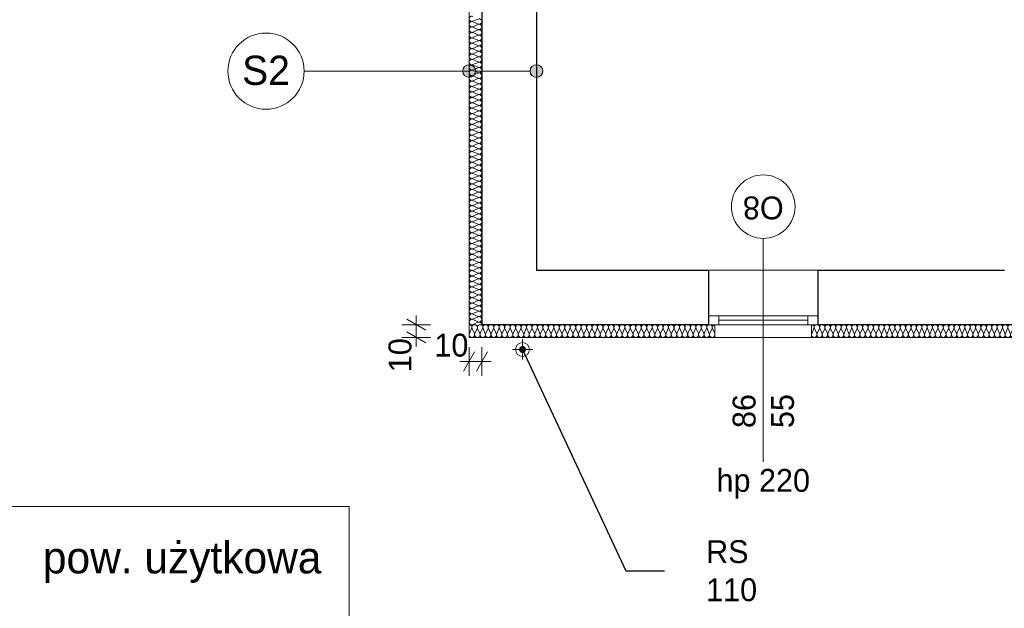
# Model space of a CAD drawing. Extents: x -21260 to 35740, y -2672 to 187028.
# Tile 3 of 120: x -14479 to -6728, y 9303 to 13938. Entities that reach past the tile are written whole.
import ezdxf

# ---------------------------------------------------------------- set-up
doc = ezdxf.new("R2010")
doc.units = 0
doc.header["$MEASUREMENT"] = 0
doc.layers.add('arch izolacje_Nr_Pióra__3', color=7, linetype='Continuous', lineweight=13, true_color=0xff6600)
doc.layers.add('Arch ocieplenie_Nr_Pióra__22', color=7, linetype='Continuous', lineweight=9, true_color=0x7f7f7f)
for name, color, linetype in [('Arch ocieplenie', 7, 'Continuous'), ('Arch opisy', 7, 'Continuous'), ('Arch wymiary', 7, 'Continuous')]:
    doc.layers.add(name, color=color, linetype=linetype)
for name, color, linetype, lineweight in [('Arch opisy okien_Nr_Pióra__21', 7, 'Continuous', 13), ('Arch opisy_Nr_Pióra__1', 7, 'Continuous', 25), ('Arch opisy_Nr_Pióra__21', 7, 'Continuous', 13), ('Arch wymiary_Nr_Pióra__5', 7, 'Continuous', 13), ('INWENT ODWODNIENIE_Nr_Pióra__21', 7, 'Continuous', 13), ('INWENT OPISY_Nr_Pióra__21', 7, 'Continuous', 13), ('INWENT. OKNA_Nr_Pióra__5', 7, 'Continuous', 13), ('INWENT.ŚCIANY_Nr_Pióra__1', 7, 'Continuous', 25), ('INWENT.ŚCIANY_Nr_Pióra__21', 7, 'Continuous', 13)]:
    doc.layers.add(name, color=color, linetype=linetype, lineweight=lineweight)
doc.styles.add('GENERATED_STYLE_1', font='txt')
doc.styles.add('GENERATED_STYLE_4', font='txt')
doc.styles.add('GENERATED_STYLE_6', font='txt')
doc.styles.add('GENERATED_STYLE_7', font='txt')
doc.dimstyles.new('GENERATED_STYLE__1', dxfattribs={"dimtxt": 179.999995, "dimasz": 114, "dimexe": 0.18, "dimexo": 0, "dimgap": 0.09, "dimtad": 1, "dimdec": 0, "dimlfac": 0.1, "dimzin": 0, "dimdsep": 46, "dimtxsty": 'GENERATED_STYLE_1', "dimblk": 'ARROWHEAD_2', "dimblk1": 'ARROWHEAD_2', "dimblk2": 'ARROWHEAD_2', "dimcen": 0.09, "dimclrd": 7, "dimclre": 7, "dimclrt": 7, "dimazin": 0, "dimtfac": 1, "dimtdec": 4, "dimtmove": 0, "dimatfit": 3, "dimfxl": 0, "dimtolj": 1, "dimtzin": 0, "dimarcsym": 0})
doc.dimstyles.new('GENERATED_STYLE__3', dxfattribs={"dimtxt": 179.999995, "dimasz": 114, "dimexe": 0.18, "dimexo": 0, "dimgap": 0.09, "dimtad": 1, "dimtih": 1, "dimtoh": 1, "dimdec": 0, "dimlfac": 0.1, "dimzin": 0, "dimdsep": 46, "dimtxsty": 'GENERATED_STYLE_1', "dimblk": 'ARROWHEAD_2', "dimblk1": 'ARROWHEAD_2', "dimblk2": 'ARROWHEAD_2', "dimcen": 0.09, "dimclrd": 7, "dimclre": 7, "dimclrt": 7, "dimazin": 0, "dimtfac": 1, "dimtdec": 4, "dimtmove": 0, "dimatfit": 3, "dimfxl": 0, "dimtolj": 1, "dimtzin": 0, "dimarcsym": 0})
doc.dimstyles.new('GENERATED_STYLE__6', dxfattribs={"dimtxt": 0.18, "dimasz": 109.44, "dimexe": 0.18, "dimexo": 0.0625, "dimgap": 0.09, "dimtad": 0, "dimtih": 1, "dimtoh": 1, "dimdec": 4, "dimzin": 0, "dimdsep": 46, "dimcen": 0.09, "dimadec": 0, "dimazin": 0, "dimtfac": 1, "dimtdec": 4, "dimtmove": 0, "dimatfit": 3, "dimldrblk": 'ARROWHEAD_11', "dimfxl": 0, "dimtolj": 1, "dimtzin": 0, "dimarcsym": 0})

# ---------------------------------------------------------------- blocks, each defined once
blk = doc.blocks.new('Izolacja cieplna 14_124', base_point=(-10940.9, 11535.9))
at = {"layer": 'Arch ocieplenie_Nr_Pióra__22', "linetype": 'Continuous'}
for p, q in [((-10939.1, 11465.7), (-10921.2, 11506.1)), ((-10917.6, 11506.1), (-10899.7, 11465.7)), ((-10896.1, 11465.7), (-10878.2, 11506.1)), ((-10874.6, 11506.1), (-10856.7, 11465.7)), ((-10853.1, 11465.7), (-10835.2, 11506.1)), ((-10831.6, 11506.1), (-10813.7, 11465.7)), ((-10810.1, 11465.7), (-10792.2, 11506.1)), ((-10788.6, 11506.1), (-10770.7, 11465.7)), ((-10767.1, 11465.7), (-10749.2, 11506.1)), ((-10745.6, 11506.1), (-10727.7, 11465.7)), ((-10724.1, 11465.7), (-10706.2, 11506.1)), ((-10702.6, 11506.1), (-10684.7, 11465.7)), ((-10681.1, 11465.7), (-10663.2, 11506.1)), ((-10659.6, 11506.1), (-10641.7, 11465.7)), ((-10638.1, 11465.7), (-10620.2, 11506.1)), ((-10616.6, 11506.1), (-10598.7, 11465.7)), ((-10595.1, 11465.7), (-10577.2, 11506.1)), ((-10573.6, 11506.1), (-10555.7, 11465.7)), ((-10552.1, 11465.7), (-10534.2, 11506.1)), ((-10530.6, 11506.1), (-10512.7, 11465.7)), ((-10509.1, 11465.7), (-10491.2, 11506.1)), ((-10487.6, 11506.1), (-10469.7, 11465.7)), ((-10466.1, 11465.7), (-10448.2, 11506.1)), ((-10444.6, 11506.1), (-10426.7, 11465.7)), ((-10423.1, 11465.7), (-10405.2, 11506.1)), ((-10401.6, 11506.1), (-10383.7, 11465.7)), ((-10380.1, 11465.7), (-10362.2, 11506.1)), ((-10358.6, 11506.1), (-10340.7, 11465.7)), ((-10337.1, 11465.7), (-10319.2, 11506.1)), ((-10315.6, 11506.1), (-10297.7, 11465.7)), ((-10294.1, 11465.7), (-10276.2, 11506.1)), ((-10272.6, 11506.1), (-10254.7, 11465.7)), ((-10251.1, 11465.7), (-10233.2, 11506.1)), ((-10229.6, 11506.1), (-10211.7, 11465.7)), ((-10208.1, 11465.7), (-10190.2, 11506.1)), ((-10186.6, 11506.1), (-10168.7, 11465.7)), ((-10165.1, 11465.7), (-10147.2, 11506.1)), ((-10143.6, 11506.1), (-10125.7, 11465.7)), ((-10122.1, 11465.7), (-10104.2, 11506.1)), ((-10100.6, 11506.1), (-10082.7, 11465.7)), ((-10079.1, 11465.7), (-10061.2, 11506.1)), ((-10057.6, 11506.1), (-10039.7, 11465.7)), ((-10036.1, 11465.7), (-10018.2, 11506.1)), ((-10014.6, 11506.1), (-9996.7, 11465.7)), ((-9993.1, 11465.7), (-9975.2, 11506.1)), ((-9971.6, 11506.1), (-9953.7, 11465.7)), ((-9950.1, 11465.7), (-9932.2, 11506.1)), ((-9928.6, 11506.1), (-9910.7, 11465.7)), ((-9907.1, 11465.7), (-9889.2, 11506.1)), ((-9885.6, 11506.1), (-9867.7, 11465.7)), ((-9864.1, 11465.7), (-9846.2, 11506.1)), ((-9842.6, 11506.1), (-9824.7, 11465.7)), ((-9821.1, 11465.7), (-9803.2, 11506.1)), ((-9799.6, 11506.1), (-9781.7, 11465.7)), ((-9778.1, 11465.7), (-9760.2, 11506.1)), ((-9756.6, 11506.1), (-9738.7, 11465.7)), ((-9735.1, 11465.7), (-9717.2, 11506.1)), ((-9713.6, 11506.1), (-9695.7, 11465.7)), ((-9692.1, 11465.7), (-9674.2, 11506.1)), ((-9670.6, 11506.1), (-9652.7, 11465.7)), ((-9649.1, 11465.7), (-9631.2, 11506.1)), ((-9627.6, 11506.1), (-9609.7, 11465.7)), ((-9606.1, 11465.7), (-9588.2, 11506.1)), ((-9584.6, 11506.1), (-9566.7, 11465.7)), ((-9563.1, 11465.7), (-9545.2, 11506.1)), ((-9541.6, 11506.1), (-9523.7, 11465.7)), ((-9520.1, 11465.7), (-9502.2, 11506.1)), ((-9498.6, 11506.1), (-9480.7, 11465.7)), ((-9477.1, 11465.7), (-9459.2, 11506.1)), ((-9455.6, 11506.1), (-9437.7, 11465.7)), ((-9434.1, 11465.7), (-9416.2, 11506.1)), ((-9412.6, 11506.1), (-9394.7, 11465.7)), ((-9391.1, 11465.7), (-9373.2, 11506.1)), ((-9369.6, 11506.1), (-9351.7, 11465.7)), ((-9348.1, 11465.7), (-9330.2, 11506.1)), ((-9326.6, 11506.1), (-9308.7, 11465.7)), ((-9305.1, 11465.7), (-9287.2, 11506.1)), ((-9283.6, 11506.1), (-9265.7, 11465.7)), ((-9262.1, 11465.7), (-9244.2, 11506.1)), ((-9240.6, 11506.1), (-9222.7, 11465.7)), ((-9219.1, 11465.7), (-9201.2, 11506.1)), ((-9197.6, 11506.1), (-9179.7, 11465.7)), ((-9176.1, 11465.7), (-9158.2, 11506.1)), ((-9154.6, 11506.1), (-9136.7, 11465.7)), ((-9133.1, 11465.7), (-9115.2, 11506.1)), ((-9111.6, 11506.1), (-9093.7, 11465.7)), ((-9090.1, 11465.7), (-9072.2, 11506.1)), ((-9068.6, 11506.1), (-9050.7, 11465.7)), ((-9047.1, 11465.7), (-9029.2, 11506.1)), ((-9025.6, 11506.1), (-9007.7, 11465.7))]:
    blk.add_line(p, q, dxfattribs=at)
for centre, start_param, end_param in [((-10940.9, 11514.6), 5.870392, 7.853982), ((-10897.9, 11514.6), 5.870392, 9.837571), ((-10854.9, 11514.6), 5.870392, 9.837571), ((-10811.9, 11514.6), 5.870392, 9.837571), ((-10768.9, 11514.6), 5.870392, 9.837571), ((-10725.9, 11514.6), 5.870392, 9.837571), ((-10682.9, 11514.6), 5.870392, 9.837571), ((-10639.9, 11514.6), 5.870392, 9.837571), ((-10596.9, 11514.6), 5.870392, 9.837571), ((-10553.9, 11514.6), 5.870392, 9.837571), ((-10510.9, 11514.6), 5.870392, 9.837571), ((-10467.9, 11514.6), 5.870392, 9.837571), ((-10424.9, 11514.6), 5.870392, 9.837571), ((-10381.9, 11514.6), 5.870392, 9.837571), ((-10338.9, 11514.6), 5.870392, 9.837571), ((-10295.9, 11514.6), 5.870392, 9.837571), ((-10252.9, 11514.6), 5.870392, 9.837571), ((-10209.9, 11514.6), 5.870392, 9.837571), ((-10166.9, 11514.6), 5.870392, 9.837571), ((-10123.9, 11514.6), 5.870392, 9.837571), ((-10080.9, 11514.6), 5.870392, 9.837571), ((-10037.9, 11514.6), 5.870392, 9.837571), ((-9994.9, 11514.6), 5.870392, 9.837571), ((-9951.9, 11514.6), 5.870392, 9.837571), ((-9908.9, 11514.6), 5.870392, 9.837571), ((-9865.9, 11514.6), 5.870392, 9.837571), ((-9822.9, 11514.6), 5.870392, 9.837571), ((-9779.9, 11514.6), 5.870392, 9.837571), ((-9736.9, 11514.6), 5.870392, 9.837571), ((-9693.9, 11514.6), 5.870392, 9.837571), ((-9650.9, 11514.6), 5.870392, 9.837571), ((-9607.9, 11514.6), 5.870392, 9.837571), ((-9564.9, 11514.6), 5.870392, 9.837571), ((-9521.9, 11514.6), 5.870392, 9.837571), ((-9478.9, 11514.6), 5.870392, 9.837571), ((-9435.9, 11514.6), 5.870392, 9.837571), ((-9392.9, 11514.6), 5.870392, 9.837571), ((-9349.9, 11514.6), 5.870392, 9.837571), ((-9306.9, 11514.6), 5.870392, 9.837571), ((-9263.9, 11514.6), 5.870392, 9.837571), ((-9220.9, 11514.6), 5.870392, 9.837571), ((-9177.9, 11514.6), 5.870392, 9.837571), ((-9134.9, 11514.6), 5.870392, 9.837571), ((-9091.9, 11514.6), 5.870392, 9.837571), ((-9048.9, 11514.6), 5.870392, 9.837571), ((-9005.9, 11514.6), 1.570796, 3.554385), ((-10919.4, 11457.1), 2.728799, 6.695979), ((-10876.4, 11457.1), 2.728799, 6.695979), ((-10833.4, 11457.1), 2.728799, 6.695979), ((-10790.4, 11457.1), 2.728799, 6.695979), ((-10747.4, 11457.1), 2.728799, 6.695979), ((-10704.4, 11457.1), 2.728799, 6.695979), ((-10661.4, 11457.1), 2.728799, 6.695979), ((-10618.4, 11457.1), 2.728799, 6.695979), ((-10575.4, 11457.1), 2.728799, 6.695979), ((-10532.4, 11457.1), 2.728799, 6.695979), ((-10489.4, 11457.1), 2.728799, 6.695979), ((-10446.4, 11457.1), 2.728799, 6.695979), ((-10403.4, 11457.1), 2.728799, 6.695979), ((-10360.4, 11457.1), 2.728799, 6.695979), ((-10317.4, 11457.1), 2.728799, 6.695979), ((-10274.4, 11457.1), 2.728799, 6.695979), ((-10231.4, 11457.1), 2.728799, 6.695979), ((-10188.4, 11457.1), 2.728799, 6.695979), ((-10145.4, 11457.1), 2.728799, 6.695979), ((-10102.4, 11457.1), 2.728799, 6.695979), ((-10059.4, 11457.1), 2.728799, 6.695979), ((-10016.4, 11457.1), 2.728799, 6.695979), ((-9973.4, 11457.1), 2.728799, 6.695979), ((-9930.4, 11457.1), 2.728799, 6.695979), ((-9887.4, 11457.1), 2.728799, 6.695979), ((-9844.4, 11457.1), 2.728799, 6.695979), ((-9801.4, 11457.1), 2.728799, 6.695979), ((-9758.4, 11457.1), 2.728799, 6.695979), ((-9715.4, 11457.1), 2.728799, 6.695979), ((-9672.4, 11457.1), 2.728799, 6.695979), ((-9629.4, 11457.1), 2.728799, 6.695979), ((-9586.4, 11457.1), 2.728799, 6.695979), ((-9543.4, 11457.1), 2.728799, 6.695979), ((-9500.4, 11457.1), 2.728799, 6.695979), ((-9457.4, 11457.1), 2.728799, 6.695979), ((-9414.4, 11457.1), 2.728799, 6.695979), ((-9371.4, 11457.1), 2.728799, 6.695979), ((-9328.4, 11457.1), 2.728799, 6.695979), ((-9285.4, 11457.1), 2.728799, 6.695979), ((-9242.4, 11457.1), 2.728799, 6.695979), ((-9199.4, 11457.1), 2.728799, 6.695979), ((-9156.4, 11457.1), 2.728799, 6.695979), ((-9113.4, 11457.1), 2.728799, 6.695979), ((-9070.4, 11457.1), 2.728799, 6.695979), ((-9027.4, 11457.1), 2.728799, 6.695979)]:
    blk.add_ellipse(centre, major_axis=(21.5, 0), ratio=0.9892, start_param=start_param, end_param=end_param, dxfattribs=at)
blk = doc.blocks.new('Izolacja cieplna 14_125', base_point=(-10840.9, 16864.5))
at = {"layer": 'Arch ocieplenie_Nr_Pióra__22', "linetype": 'Continuous'}
for p, q in [((-10870.7, 13942.6), (-10911.1, 13924.9)), ((-10911.1, 13921.3), (-10870.7, 13903.6)), ((-10870.7, 13900), (-10911.1, 13882.3)), ((-10911.1, 13878.7), (-10870.7, 13860.9)), ((-10870.7, 13857.4), (-10911.1, 13839.6)), ((-10911.1, 13836.1), (-10870.7, 13818.3)), ((-10870.7, 13814.7), (-10911.1, 13797)), ((-10911.1, 13793.4), (-10870.7, 13775.7)), ((-10870.7, 13772.1), (-10911.1, 13754.4)), ((-10911.1, 13750.8), (-10870.7, 13733.1)), ((-10870.7, 13729.5), (-10911.1, 13711.7)), ((-10911.1, 13708.2), (-10870.7, 13690.4)), ((-10870.7, 13686.8), (-10911.1, 13669.1)), ((-10911.1, 13665.5), (-10870.7, 13647.8)), ((-10870.7, 13644.2), (-10911.1, 13626.5)), ((-10911.1, 13622.9), (-10870.7, 13605.2)), ((-10870.7, 13601.6), (-10911.1, 13583.9)), ((-10911.1, 13580.3), (-10870.7, 13562.5)), ((-10870.7, 13559), (-10911.1, 13541.2)), ((-10911.1, 13537.6), (-10870.7, 13519.9)), ((-10870.7, 13516.3), (-10911.1, 13498.6)), ((-10911.1, 13495), (-10870.7, 13477.3)), ((-10870.7, 13473.7), (-10911.1, 13456)), ((-10911.1, 13452.4), (-10870.7, 13434.7)), ((-10870.7, 13431.1), (-10911.1, 13413.3)), ((-10911.1, 13409.8), (-10870.7, 13392)), ((-10870.7, 13388.4), (-10911.1, 13370.7)), ((-10911.1, 13367.1), (-10870.7, 13349.4)), ((-10870.7, 13345.8), (-10911.1, 13328.1)), ((-10911.1, 13324.5), (-10870.7, 13306.8)), ((-10870.7, 13303.2), (-10911.1, 13285.5)), ((-10911.1, 13281.9), (-10870.7, 13264.1)), ((-10870.7, 13260.6), (-10911.1, 13242.8)), ((-10911.1, 13239.2), (-10870.7, 13221.5)), ((-10870.7, 13217.9), (-10911.1, 13200.2)), ((-10911.1, 13196.6), (-10870.7, 13178.9)), ((-10870.7, 13175.3), (-10911.1, 13157.6)), ((-10911.1, 13154), (-10870.7, 13136.2)), ((-10870.7, 13132.7), (-10911.1, 13114.9)), ((-10911.1, 13111.4), (-10870.7, 13093.6)), ((-10870.7, 13090), (-10911.1, 13072.3)), ((-10911.1, 13068.7), (-10870.7, 13051)), ((-10870.7, 13047.4), (-10911.1, 13029.7)), ((-10911.1, 13026.1), (-10870.7, 13008.4)), ((-10870.7, 13004.8), (-10911.1, 12987)), ((-10911.1, 12983.5), (-10870.7, 12965.7)), ((-10870.7, 12962.2), (-10911.1, 12944.4)), ((-10911.1, 12940.8), (-10870.7, 12923.1)), ((-10870.7, 12919.5), (-10911.1, 12901.8)), ((-10911.1, 12898.2), (-10870.7, 12880.5)), ((-10870.7, 12876.9), (-10911.1, 12859.2)), ((-10911.1, 12855.6), (-10870.7, 12837.8)), ((-10870.7, 12834.3), (-10911.1, 12816.5)), ((-10911.1, 12812.9), (-10870.7, 12795.2)), ((-10870.7, 12791.6), (-10911.1, 12773.9)), ((-10911.1, 12770.3), (-10870.7, 12752.6)), ((-10870.7, 12749), (-10911.1, 12731.3)), ((-10911.1, 12727.7), (-10870.7, 12710)), ((-10870.7, 12706.4), (-10911.1, 12688.6)), ((-10911.1, 12685.1), (-10870.7, 12667.3)), ((-10870.7, 12663.7), (-10911.1, 12646)), ((-10911.1, 12642.4), (-10870.7, 12624.7)), ((-10870.7, 12621.1), (-10911.1, 12603.4)), ((-10911.1, 12599.8), (-10870.7, 12582.1)), ((-10870.7, 12578.5), (-10911.1, 12560.8)), ((-10911.1, 12557.2), (-10870.7, 12539.4)), ((-10870.7, 12535.9), (-10911.1, 12518.1)), ((-10911.1, 12514.5), (-10870.7, 12496.8)), ((-10870.7, 12493.2), (-10911.1, 12475.5)), ((-10911.1, 12471.9), (-10870.7, 12454.2)), ((-10870.7, 12450.6), (-10911.1, 12432.9)), ((-10911.1, 12429.3), (-10870.7, 12411.5)), ((-10870.7, 12408), (-10911.1, 12390.2)), ((-10911.1, 12386.7), (-10870.7, 12368.9)), ((-10870.7, 12365.3), (-10911.1, 12347.6)), ((-10911.1, 12344), (-10870.7, 12326.3)), ((-10870.7, 12322.7), (-10911.1, 12305)), ((-10911.1, 12301.4), (-10870.7, 12283.7)), ((-10870.7, 12280.1), (-10911.1, 12262.3)), ((-10911.1, 12258.8), (-10870.7, 12241)), ((-10870.7, 12237.5), (-10911.1, 12219.7)), ((-10911.1, 12216.1), (-10870.7, 12198.4)), ((-10870.7, 12194.8), (-10911.1, 12177.1)), ((-10911.1, 12173.5), (-10870.7, 12155.8)), ((-10870.7, 12152.2), (-10911.1, 12134.5)), ((-10911.1, 12130.9), (-10870.7, 12113.1)), ((-10870.7, 12109.6), (-10911.1, 12091.8)), ((-10911.1, 12088.2), (-10870.7, 12070.5)), ((-10870.7, 12066.9), (-10911.1, 12049.2)), ((-10911.1, 12045.6), (-10870.7, 12027.9)), ((-10870.7, 12024.3), (-10911.1, 12006.6)), ((-10911.1, 12003), (-10870.7, 11985.3)), ((-10870.7, 11981.7), (-10911.1, 11963.9)), ((-10911.1, 11960.4), (-10870.7, 11942.6)), ((-10870.7, 11939), (-10911.1, 11921.3)), ((-10911.1, 11917.7), (-10870.7, 11900)), ((-10870.7, 11896.4), (-10911.1, 11878.7)), ((-10911.1, 11875.1), (-10870.7, 11857.4)), ((-10870.7, 11853.8), (-10911.1, 11836.1)), ((-10911.1, 11832.5), (-10870.7, 11814.7)), ((-10870.7, 11811.2), (-10911.1, 11793.4)), ((-10911.1, 11789.8), (-10870.7, 11772.1)), ((-10870.7, 11768.5), (-10911.1, 11750.8)), ((-10911.1, 11747.2), (-10870.7, 11729.5)), ((-10870.7, 11725.9), (-10911.1, 11708.2)), ((-10911.1, 11704.6), (-10870.7, 11686.8)), ((-10870.7, 11683.3), (-10911.1, 11665.5)), ((-10911.1, 11662), (-10870.7, 11644.2)), ((-10870.7, 11640.6), (-10911.1, 11622.9)), ((-10911.1, 11619.3), (-10870.7, 11601.6)), ((-10870.7, 11598), (-10911.1, 11580.3)), ((-10911.1, 11576.7), (-10870.7, 11559)), ((-10870.7, 11555.4), (-10911.1, 11537.6))]:
    blk.add_line(p, q, dxfattribs=at)
for centre, start_param, end_param in [((-10919.7, 13944.4), 2.728799, 6.695979), ((-10919.7, 13901.8), 2.728799, 6.695979), ((-10919.7, 13859.2), 2.728799, 6.695979), ((-10862.2, 13923.1), 5.870392, 9.837571), ((-10862.2, 13880.5), 5.870392, 9.837571), ((-10919.7, 13816.5), 2.728799, 6.695979), ((-10919.7, 13773.9), 2.728799, 6.695979), ((-10862.2, 13837.8), 5.870392, 9.837571), ((-10862.2, 13795.2), 5.870392, 9.837571), ((-10919.7, 13731.3), 2.728799, 6.695979), ((-10862.2, 13752.6), 5.870392, 9.837571), ((-10862.2, 13710), 5.870392, 9.837571), ((-10919.7, 13688.6), 2.728799, 6.695979), ((-10919.7, 13646), 2.728799, 6.695979), ((-10862.2, 13667.3), 5.870392, 9.837571), ((-10862.2, 13624.7), 5.870392, 9.837571), ((-10919.7, 13603.4), 2.728799, 6.695979), ((-10919.7, 13560.8), 2.728799, 6.695979), ((-10862.2, 13582.1), 5.870392, 9.837571), ((-10919.7, 13518.1), 2.728799, 6.695979), ((-10919.7, 13475.5), 2.728799, 6.695979), ((-10862.2, 13539.4), 5.870392, 9.837571), ((-10862.2, 13496.8), 5.870392, 9.837571), ((-10919.7, 13432.9), 2.728799, 6.695979), ((-10919.7, 13390.2), 2.728799, 6.695979), ((-10862.2, 13454.2), 5.870392, 9.837571), ((-10862.2, 13411.5), 5.870392, 9.837571), ((-10919.7, 13347.6), 2.728799, 6.695979), ((-10862.2, 13368.9), 5.870392, 9.837571), ((-10862.2, 13326.3), 5.870392, 9.837571), ((-10919.7, 13305), 2.728799, 6.695979), ((-10919.7, 13262.3), 2.728799, 6.695979), ((-10862.2, 13283.7), 5.870392, 9.837571), ((-10862.2, 13241), 5.870392, 9.837571), ((-10919.7, 13219.7), 2.728799, 6.695979), ((-10919.7, 13177.1), 2.728799, 6.695979), ((-10862.2, 13198.4), 5.870392, 9.837571), ((-10862.2, 13155.8), 5.870392, 9.837571), ((-10919.7, 13134.5), 2.728799, 6.695979), ((-10919.7, 13091.8), 2.728799, 6.695979), ((-10862.2, 13113.1), 5.870392, 9.837571), ((-10919.7, 13049.2), 2.728799, 6.695979), ((-10919.7, 13006.6), 2.728799, 6.695979), ((-10862.2, 13070.5), 5.870392, 9.837571), ((-10862.2, 13027.9), 5.870392, 9.837571), ((-10919.7, 12963.9), 2.728799, 6.695979), ((-10919.7, 12921.3), 2.728799, 6.695979), ((-10862.2, 12985.3), 5.870392, 9.837571), ((-10862.2, 12942.6), 5.870392, 9.837571), ((-10919.7, 12878.7), 2.728799, 6.695979), ((-10862.2, 12900), 5.870392, 9.837571), ((-10862.2, 12857.4), 5.870392, 9.837571), ((-10919.7, 12836.1), 2.728799, 6.695979), ((-10919.7, 12793.4), 2.728799, 6.695979), ((-10862.2, 12814.7), 5.870392, 9.837571), ((-10862.2, 12772.1), 5.870392, 9.837571), ((-10919.7, 12750.8), 2.728799, 6.695979), ((-10919.7, 12708.2), 2.728799, 6.695979), ((-10862.2, 12729.5), 5.870392, 9.837571), ((-10919.7, 12665.5), 2.728799, 6.695979), ((-10919.7, 12622.9), 2.728799, 6.695979), ((-10862.2, 12686.8), 5.870392, 9.837571), ((-10862.2, 12644.2), 5.870392, 9.837571), ((-10919.7, 12580.3), 2.728799, 6.695979), ((-10919.7, 12537.6), 2.728799, 6.695979), ((-10862.2, 12601.6), 5.870392, 9.837571), ((-10862.2, 12559), 5.870392, 9.837571), ((-10919.7, 12495), 2.728799, 6.695979), ((-10862.2, 12516.3), 5.870392, 9.837571), ((-10862.2, 12473.7), 5.870392, 9.837571), ((-10919.7, 12452.4), 2.728799, 6.695979), ((-10919.7, 12409.8), 2.728799, 6.695979), ((-10862.2, 12431.1), 5.870392, 9.837571), ((-10862.2, 12388.4), 5.870392, 9.837571), ((-10919.7, 12367.1), 2.728799, 6.695979), ((-10919.7, 12324.5), 2.728799, 6.695979), ((-10862.2, 12345.8), 5.870392, 9.837571), ((-10862.2, 12303.2), 5.870392, 9.837571), ((-10919.7, 12281.9), 2.728799, 6.695979), ((-10919.7, 12239.2), 2.728799, 6.695979), ((-10862.2, 12260.6), 5.870392, 9.837571), ((-10919.7, 12196.6), 2.728799, 6.695979), ((-10919.7, 12154), 2.728799, 6.695979), ((-10862.2, 12217.9), 5.870392, 9.837571), ((-10862.2, 12175.3), 5.870392, 9.837571), ((-10919.7, 12111.4), 2.728799, 6.695979), ((-10919.7, 12068.7), 2.728799, 6.695979), ((-10862.2, 12132.7), 5.870392, 9.837571), ((-10862.2, 12090), 5.870392, 9.837571), ((-10919.7, 12026.1), 2.728799, 6.695979), ((-10862.2, 12047.4), 5.870392, 9.837571), ((-10862.2, 12004.8), 5.870392, 9.837571), ((-10919.7, 11983.5), 2.728799, 6.695979), ((-10919.7, 11940.8), 2.728799, 6.695979), ((-10862.2, 11962.1), 5.870392, 9.837571), ((-10862.2, 11919.5), 5.870392, 9.837571), ((-10919.7, 11898.2), 2.728799, 6.695979), ((-10919.7, 11855.6), 2.728799, 6.695979), ((-10862.2, 11876.9), 5.870392, 9.837571), ((-10919.7, 11812.9), 2.728799, 6.695979), ((-10919.7, 11770.3), 2.728799, 6.695979), ((-10862.2, 11834.3), 5.870392, 9.837571), ((-10862.2, 11791.6), 5.870392, 9.837571), ((-10919.7, 11727.7), 2.728799, 6.695979), ((-10919.7, 11685.1), 2.728799, 6.695979), ((-10862.2, 11749), 5.870392, 9.837571), ((-10862.2, 11706.4), 5.870392, 9.837571), ((-10919.7, 11642.4), 2.728799, 6.695979), ((-10862.2, 11663.7), 5.870392, 9.837571), ((-10862.2, 11621.1), 5.870392, 9.837571), ((-10919.7, 11599.8), 2.728799, 6.695979), ((-10919.7, 11557.2), 2.728799, 6.695979), ((-10862.2, 11578.5), 5.870392, 9.837571), ((-10862.2, 11535.9), 1.570796, 3.554385)]:
    blk.add_ellipse(centre, major_axis=(0, -21.3), ratio=0.9978, start_param=start_param, end_param=end_param, dxfattribs=at)
blk = doc.blocks.new('Izolacja cieplna 14_127', base_point=(-8245.9, 11535.9))
at = {"layer": 'Arch ocieplenie_Nr_Pióra__22', "linetype": 'Continuous'}
for p, q in [((-8244.2, 11465.7), (-8226.5, 11506.1)), ((-8223, 11506.1), (-8205.4, 11465.7)), ((-8201.8, 11465.7), (-8184.2, 11506.1)), ((-8180.6, 11506.1), (-8163, 11465.7)), ((-8159.5, 11465.7), (-8141.8, 11506.1)), ((-8138.3, 11506.1), (-8120.7, 11465.7)), ((-8117.1, 11465.7), (-8099.5, 11506.1)), ((-8095.9, 11506.1), (-8078.3, 11465.7)), ((-8074.8, 11465.7), (-8057.2, 11506.1)), ((-8053.6, 11506.1), (-8036, 11465.7)), ((-8032.4, 11465.7), (-8014.8, 11506.1)), ((-8011.3, 11506.1), (-7993.6, 11465.7)), ((-7990.1, 11465.7), (-7972.5, 11506.1)), ((-7968.9, 11506.1), (-7951.3, 11465.7)), ((-7947.7, 11465.7), (-7930.1, 11506.1)), ((-7926.6, 11506.1), (-7909, 11465.7)), ((-7905.4, 11465.7), (-7887.8, 11506.1)), ((-7884.2, 11506.1), (-7866.6, 11465.7)), ((-7863.1, 11465.7), (-7845.4, 11506.1)), ((-7841.9, 11506.1), (-7824.3, 11465.7)), ((-7820.7, 11465.7), (-7803.1, 11506.1)), ((-7799.5, 11506.1), (-7781.9, 11465.7)), ((-7778.4, 11465.7), (-7760.8, 11506.1)), ((-7757.2, 11506.1), (-7739.6, 11465.7)), ((-7736, 11465.7), (-7718.4, 11506.1)), ((-7714.9, 11506.1), (-7697.2, 11465.7)), ((-7693.7, 11465.7), (-7676.1, 11506.1)), ((-7672.5, 11506.1), (-7654.9, 11465.7)), ((-7651.3, 11465.7), (-7633.7, 11506.1)), ((-7630.2, 11506.1), (-7612.6, 11465.7)), ((-7609, 11465.7), (-7591.4, 11506.1)), ((-7587.8, 11506.1), (-7570.2, 11465.7)), ((-7566.7, 11465.7), (-7549, 11506.1)), ((-7545.5, 11506.1), (-7527.9, 11465.7)), ((-7524.3, 11465.7), (-7506.7, 11506.1)), ((-7503.1, 11506.1), (-7485.5, 11465.7)), ((-7482, 11465.7), (-7464.3, 11506.1)), ((-7460.8, 11506.1), (-7443.2, 11465.7)), ((-7439.6, 11465.7), (-7422, 11506.1)), ((-7418.4, 11506.1), (-7400.8, 11465.7)), ((-7397.3, 11465.7), (-7379.7, 11506.1)), ((-7376.1, 11506.1), (-7358.5, 11465.7)), ((-7354.9, 11465.7), (-7337.3, 11506.1)), ((-7333.8, 11506.1), (-7316.1, 11465.7)), ((-7312.6, 11465.7), (-7295, 11506.1)), ((-7291.4, 11506.1), (-7273.8, 11465.7)), ((-7270.2, 11465.7), (-7252.6, 11506.1)), ((-7249.1, 11506.1), (-7231.5, 11465.7)), ((-7227.9, 11465.7), (-7210.3, 11506.1)), ((-7206.7, 11506.1), (-7189.1, 11465.7)), ((-7185.6, 11465.7), (-7167.9, 11506.1)), ((-7164.4, 11506.1), (-7146.8, 11465.7)), ((-7143.2, 11465.7), (-7125.6, 11506.1)), ((-7122, 11506.1), (-7104.4, 11465.7)), ((-7100.9, 11465.7), (-7083.3, 11506.1)), ((-7079.7, 11506.1), (-7062.1, 11465.7)), ((-7058.5, 11465.7), (-7040.9, 11506.1)), ((-7037.4, 11506.1), (-7019.7, 11465.7)), ((-7016.2, 11465.7), (-6998.6, 11506.1)), ((-6995, 11506.1), (-6977.4, 11465.7)), ((-6973.8, 11465.7), (-6956.2, 11506.1)), ((-6952.7, 11506.1), (-6935.1, 11465.7)), ((-6931.5, 11465.7), (-6913.9, 11506.1)), ((-6910.3, 11506.1), (-6892.7, 11465.7)), ((-6889.2, 11465.7), (-6871.5, 11506.1)), ((-6868, 11506.1), (-6850.4, 11465.7)), ((-6846.8, 11465.7), (-6829.2, 11506.1)), ((-6825.6, 11506.1), (-6808, 11465.7)), ((-6804.5, 11465.7), (-6786.8, 11506.1)), ((-6783.3, 11506.1), (-6765.7, 11465.7)), ((-6762.1, 11465.7), (-6744.5, 11506.1)), ((-6740.9, 11506.1), (-6723.3, 11465.7)), ((-6719.8, 11465.7), (-6702.2, 11506.1)), ((-6698.6, 11506.1), (-6681, 11465.7)), ((-6677.4, 11465.7), (-6659.8, 11506.1)), ((-6656.3, 11506.1), (-6638.6, 11465.7)), ((-6635.1, 11465.7), (-6617.5, 11506.1)), ((-6613.9, 11506.1), (-6596.3, 11465.7)), ((-6592.7, 11465.7), (-6575.1, 11506.1)), ((-6571.6, 11506.1), (-6554, 11465.7)), ((-6550.4, 11465.7), (-6532.8, 11506.1)), ((-6529.2, 11506.1), (-6511.6, 11465.7)), ((-6508.1, 11465.7), (-6490.4, 11506.1)), ((-6486.9, 11506.1), (-6469.3, 11465.7)), ((-6465.7, 11465.7), (-6448.1, 11506.1)), ((-6444.5, 11506.1), (-6426.9, 11465.7)), ((-6423.4, 11465.7), (-6405.8, 11506.1)), ((-6402.2, 11506.1), (-6384.6, 11465.7)), ((-6381, 11465.7), (-6363.4, 11506.1)), ((-6359.9, 11506.1), (-6342.2, 11465.7)), ((-6338.7, 11465.7), (-6321.1, 11506.1)), ((-6317.5, 11506.1), (-6299.9, 11465.7)), ((-6296.3, 11465.7), (-6278.7, 11506.1)), ((-6275.2, 11506.1), (-6257.6, 11465.7)), ((-6254, 11465.7), (-6236.4, 11506.1)), ((-6232.8, 11506.1), (-6215.2, 11465.7)), ((-6211.7, 11465.7), (-6194, 11506.1)), ((-6190.5, 11506.1), (-6172.9, 11465.7)), ((-6169.3, 11465.7), (-6151.7, 11506.1)), ((-6148.1, 11506.1), (-6130.5, 11465.7)), ((-6127, 11465.7), (-6109.3, 11506.1)), ((-6105.8, 11506.1), (-6088.2, 11465.7)), ((-6084.6, 11465.7), (-6067, 11506.1)), ((-6063.4, 11506.1), (-6045.8, 11465.7)), ((-6042.3, 11465.7), (-6024.7, 11506.1)), ((-6021.1, 11506.1), (-6003.5, 11465.7)), ((-5999.9, 11465.7), (-5982.3, 11506.1)), ((-5978.8, 11506.1), (-5961.1, 11465.7)), ((-5957.6, 11465.7), (-5940, 11506.1)), ((-5936.4, 11506.1), (-5918.8, 11465.7)), ((-5915.2, 11465.7), (-5897.6, 11506.1)), ((-5894.1, 11506.1), (-5876.5, 11465.7)), ((-5872.9, 11465.7), (-5855.3, 11506.1)), ((-5851.7, 11506.1), (-5834.1, 11465.7)), ((-5830.6, 11465.7), (-5812.9, 11506.1)), ((-5809.4, 11506.1), (-5791.8, 11465.7)), ((-5788.2, 11465.7), (-5770.6, 11506.1)), ((-5767, 11506.1), (-5749.4, 11465.7)), ((-5745.9, 11465.7), (-5728.3, 11506.1)), ((-5724.7, 11506.1), (-5707.1, 11465.7)), ((-5703.5, 11465.7), (-5685.9, 11506.1)), ((-5682.4, 11506.1), (-5664.7, 11465.7)), ((-5661.2, 11465.7), (-5643.6, 11506.1)), ((-5640, 11506.1), (-5622.4, 11465.7)), ((-5618.8, 11465.7), (-5601.2, 11506.1)), ((-5597.7, 11506.1), (-5580.1, 11465.7)), ((-5576.5, 11465.7), (-5558.9, 11506.1)), ((-5555.3, 11506.1), (-5537.7, 11465.7))]:
    blk.add_line(p, q, dxfattribs=at)
for centre, start_param, end_param in [((-8245.9, 11514.6), 4.299596, 6.283185), ((-8203.6, 11514.6), 4.299595, 8.266774), ((-8161.2, 11514.6), 4.299595, 8.266774), ((-8118.9, 11514.6), 4.299595, 8.266774), ((-8076.6, 11514.6), 4.299595, 8.266774), ((-8034.2, 11514.6), 4.299595, 8.266774), ((-7991.9, 11514.6), 4.299595, 8.266774), ((-7949.5, 11514.6), 4.299595, 8.266774), ((-7907.2, 11514.6), 4.299595, 8.266774), ((-7864.8, 11514.6), 4.299595, 8.266774), ((-7822.5, 11514.6), 4.299595, 8.266774), ((-7780.1, 11514.6), 4.299595, 8.266774), ((-7737.8, 11514.6), 4.299595, 8.266774), ((-7695.5, 11514.6), 4.299595, 8.266774), ((-7653.1, 11514.6), 4.299595, 8.266774), ((-7610.8, 11514.6), 4.299595, 8.266774), ((-7568.4, 11514.6), 4.299595, 8.266774), ((-7526.1, 11514.6), 4.299595, 8.266774), ((-7483.7, 11514.6), 4.299595, 8.266774), ((-7441.4, 11514.6), 4.299595, 8.266774), ((-7399.1, 11514.6), 4.299595, 8.266774), ((-7356.7, 11514.6), 4.299595, 8.266774), ((-7314.4, 11514.6), 4.299595, 8.266774), ((-7272, 11514.6), 4.299595, 8.266774), ((-7229.7, 11514.6), 4.299595, 8.266774), ((-7187.3, 11514.6), 4.299595, 8.266774), ((-7145, 11514.6), 4.299595, 8.266774), ((-7102.6, 11514.6), 4.299595, 8.266774), ((-7060.3, 11514.6), 4.299595, 8.266774), ((-7018, 11514.6), 4.299595, 8.266774), ((-6975.6, 11514.6), 4.299595, 8.266774), ((-6933.3, 11514.6), 4.299595, 8.266774), ((-6890.9, 11514.6), 4.299595, 8.266774), ((-6848.6, 11514.6), 4.299595, 8.266774), ((-6806.2, 11514.6), 4.299595, 8.266774), ((-6763.9, 11514.6), 4.299595, 8.266774), ((-6721.6, 11514.6), 4.299595, 8.266774), ((-6679.2, 11514.6), 4.299595, 8.266774), ((-6636.9, 11514.6), 4.299595, 8.266774), ((-6594.5, 11514.6), 4.299595, 8.266774), ((-6552.2, 11514.6), 4.299595, 8.266774), ((-6509.8, 11514.6), 4.299595, 8.266774), ((-6467.5, 11514.6), 4.299595, 8.266774), ((-6425.1, 11514.6), 4.299595, 8.266774), ((-6382.8, 11514.6), 4.299595, 8.266774), ((-6340.5, 11514.6), 4.299595, 8.266774), ((-6298.1, 11514.6), 4.299595, 8.266774), ((-6255.8, 11514.6), 4.299595, 8.266774), ((-6213.4, 11514.6), 4.299595, 8.266774), ((-6171.1, 11514.6), 4.299595, 8.266774), ((-6128.7, 11514.6), 4.299595, 8.266774), ((-6086.4, 11514.6), 4.299595, 8.266774), ((-6044.1, 11514.6), 4.299595, 8.266774), ((-6001.7, 11514.6), 4.299595, 8.266774), ((-5959.4, 11514.6), 4.299595, 8.266774), ((-5917, 11514.6), 4.299595, 8.266774), ((-5874.7, 11514.6), 4.299595, 8.266774), ((-5832.3, 11514.6), 4.299595, 8.266774), ((-5790, 11514.6), 4.299595, 8.266774), ((-5747.6, 11514.6), 4.299595, 8.266774), ((-5705.3, 11514.6), 4.299595, 8.266774), ((-5663, 11514.6), 4.299595, 8.266774), ((-5620.6, 11514.6), 4.299595, 8.266774), ((-5578.3, 11514.6), 4.299595, 8.266774), ((-5535.9, 11514.6), 0, 1.983589), ((-8224.8, 11457.1), 1.158003, 5.125183), ((-8182.4, 11457.1), 1.158003, 5.125183), ((-8140.1, 11457.1), 1.158003, 5.125183), ((-8097.7, 11457.1), 1.158003, 5.125183), ((-8055.4, 11457.1), 1.158003, 5.125183), ((-8013, 11457.1), 1.158003, 5.125183), ((-7970.7, 11457.1), 1.158003, 5.125183), ((-7928.4, 11457.1), 1.158003, 5.125183), ((-7886, 11457.1), 1.158003, 5.125183), ((-7843.7, 11457.1), 1.158003, 5.125183), ((-7801.3, 11457.1), 1.158003, 5.125183), ((-7759, 11457.1), 1.158003, 5.125183), ((-7716.6, 11457.1), 1.158003, 5.125183), ((-7674.3, 11457.1), 1.158003, 5.125183), ((-7631.9, 11457.1), 1.158003, 5.125183), ((-7589.6, 11457.1), 1.158003, 5.125183), ((-7547.3, 11457.1), 1.158003, 5.125183), ((-7504.9, 11457.1), 1.158003, 5.125183), ((-7462.6, 11457.1), 1.158003, 5.125183), ((-7420.2, 11457.1), 1.158003, 5.125183), ((-7377.9, 11457.1), 1.158003, 5.125183), ((-7335.5, 11457.1), 1.158003, 5.125183), ((-7293.2, 11457.1), 1.158003, 5.125183), ((-7250.9, 11457.1), 1.158003, 5.125183), ((-7208.5, 11457.1), 1.158003, 5.125183), ((-7166.2, 11457.1), 1.158003, 5.125183), ((-7123.8, 11457.1), 1.158003, 5.125183), ((-7081.5, 11457.1), 1.158003, 5.125183), ((-7039.1, 11457.1), 1.158003, 5.125183), ((-6996.8, 11457.1), 1.158003, 5.125183), ((-6954.4, 11457.1), 1.158003, 5.125183), ((-6912.1, 11457.1), 1.158003, 5.125183), ((-6869.8, 11457.1), 1.158003, 5.125183), ((-6827.4, 11457.1), 1.158003, 5.125183), ((-6785.1, 11457.1), 1.158003, 5.125183), ((-6742.7, 11457.1), 1.158003, 5.125183), ((-6700.4, 11457.1), 1.158003, 5.125183), ((-6658, 11457.1), 1.158003, 5.125183), ((-6615.7, 11457.1), 1.158003, 5.125183), ((-6573.4, 11457.1), 1.158003, 5.125183), ((-6531, 11457.1), 1.158003, 5.125183), ((-6488.7, 11457.1), 1.158003, 5.125183), ((-6446.3, 11457.1), 1.158003, 5.125183), ((-6404, 11457.1), 1.158003, 5.125183), ((-6361.6, 11457.1), 1.158003, 5.125183), ((-6319.3, 11457.1), 1.158003, 5.125183), ((-6276.9, 11457.1), 1.158003, 5.125183), ((-6234.6, 11457.1), 1.158003, 5.125183), ((-6192.3, 11457.1), 1.158003, 5.125183), ((-6149.9, 11457.1), 1.158003, 5.125183), ((-6107.6, 11457.1), 1.158003, 5.125183), ((-6065.2, 11457.1), 1.158003, 5.125183), ((-6022.9, 11457.1), 1.158003, 5.125183), ((-5980.5, 11457.1), 1.158003, 5.125183), ((-5938.2, 11457.1), 1.158003, 5.125183), ((-5895.9, 11457.1), 1.158003, 5.125183), ((-5853.5, 11457.1), 1.158003, 5.125183), ((-5811.2, 11457.1), 1.158003, 5.125183), ((-5768.8, 11457.1), 1.158003, 5.125183), ((-5726.5, 11457.1), 1.158003, 5.125183), ((-5684.1, 11457.1), 1.158003, 5.125183), ((-5641.8, 11457.1), 1.158003, 5.125183), ((-5599.4, 11457.1), 1.158003, 5.125183), ((-5557.1, 11457.1), 1.158003, 5.125183)]:
    blk.add_ellipse(centre, major_axis=(0, 21.3), ratio=0.995489, start_param=start_param, end_param=end_param, dxfattribs=at)
blk = doc.blocks.new('Linia_41', base_point=(-10940.9, 13532.8))
at = {"layer": 'Arch opisy_Nr_Pióra__21', "linetype": 'Continuous'}
blk.add_line((-10940.9, 13532.8), (-12240, 13532.8), dxfattribs=at)
blk.add_circle((-12540, 13532.8), 300, dxfattribs=at)
blk = doc.blocks.new('Linia_42', base_point=(-10410.9, 13532.8))
at = {"layer": 'Arch opisy_Nr_Pióra__21', "linetype": 'Continuous'}
for points in [[(-10890.9, 13532.8), (-10894.7, 13551.9), (-10905.6, 13568.1), (-10921.8, 13579), (-10940.9, 13582.8), (-10960.1, 13579), (-10976.3, 13568.1), (-10987.1, 13551.9), (-10990.9, 13532.8), (-10987.1, 13513.7), (-10976.3, 13497.4), (-10960.1, 13486.6), (-10940.9, 13482.8), (-10921.8, 13486.6), (-10905.6, 13497.4), (-10894.7, 13513.7)], [(-10360.9, 13532.8), (-10364.7, 13551.9), (-10375.6, 13568.1), (-10391.8, 13579), (-10410.9, 13582.8), (-10430.1, 13579), (-10446.3, 13568.1), (-10457.1, 13551.9), (-10460.9, 13532.8), (-10457.1, 13513.7), (-10446.3, 13497.4), (-10430.1, 13486.6), (-10410.9, 13482.8), (-10391.8, 13486.6), (-10375.6, 13497.4), (-10364.7, 13513.7)]]:
    blk.add_hatch(color=256, dxfattribs=at).paths.add_polyline_path(points, flags=0)
blk.add_line((-10460.9, 13532.8), (-10890.9, 13532.8), dxfattribs=at)
for centre in [(-10940.9, 13532.8), (-10410.9, 13532.8)]:
    blk.add_circle(centre, 50, dxfattribs=at)
blk = doc.blocks.new('*D558')
at = {"layer": 'Arch wymiary_Nr_Pióra__5', "linetype": 'Continuous'}
for p, q in [((-11282.2, 11492.6), (-11432.2, 11579.2)), ((-11357.2, 11535.9), (-11357.2, 11609.2)), ((-11244.7, 11535.9), (-11469.7, 11535.9)), ((-11432.2, 11479.2), (-11282.2, 11392.6)), ((-11357.2, 11435.9), (-11357.2, 11535.9)), ((-11244.7, 11435.9), (-11469.7, 11435.9)), ((-11357.2, 11362.5), (-11357.2, 11435.9))]:
    blk.add_line(p, q, dxfattribs=at)
at = {"layer": 'Arch wymiary_Nr_Pióra__5', "insert": (-11393.2, 11162.1), "char_height": 180, "attachment_point": 7, "rotation": 90, "style": 'GENERATED_STYLE_1'}
blk.add_mtext('{10}', dxfattribs=at)
blk = doc.blocks.new('ARROWHEAD_2')
at = {"color": 0, "linetype": 'Continuous', "lineweight": 0}
for p, q in [((0, 0), (-1, 0)), ((-0.378, -0.655), (0.378, 0.655))]:
    blk.add_line(p, q, dxfattribs=at)
blk = doc.blocks.new('*D559')
at = {"layer": 'Arch wymiary_Nr_Pióra__5', "linetype": 'Continuous'}
for p, q in [((-10897.6, 11321.3), (-10984.2, 11171.3)), ((-10940.9, 11133.8), (-10940.9, 11358.8)), ((-10884.2, 11171.3), (-10797.6, 11321.3)), ((-10840.9, 11133.8), (-10840.9, 11358.8)), ((-11014.3, 11246.3), (-10940.9, 11246.3)), ((-10940.9, 11246.3), (-10840.9, 11246.3)), ((-10840.9, 11246.3), (-10767.6, 11246.3))]:
    blk.add_line(p, q, dxfattribs=at)
at = {"layer": 'Arch wymiary_Nr_Pióra__5', "insert": (-11214.7, 11282.3), "char_height": 180, "attachment_point": 7, "style": 'GENERATED_STYLE_1'}
blk.add_mtext('{10}', dxfattribs=at)
blk = doc.blocks.new('ARROWHEAD_11')
at = {"color": 0, "linetype": 'Continuous', "lineweight": 0}
blk.add_line((0, 0), (-1, 0), dxfattribs=at)
at = {"color": 0, "linetype": 'Continuous', "lineweight": 0, "const_width": 0.25, "flags": 128}
blk.add_lwpolyline([(-0.125, 0, 1), (0.125, 0, 1)], format="xyb", close=True, dxfattribs=at)

msp = doc.modelspace()

# ---------------------------------------------------------------- linework, layer by layer
at = {"layer": 'arch izolacje_Nr_Pióra__3', "linetype": 'Continuous'}
for p, q in [((-10940.9, 16804.5), (-10940.9, 11435.9)), ((-9005.9, 11435.9), (-9005.9, 11535.9)), ((-8245.9, 11535.9), (-8245.9, 11435.9)), ((-10940.9, 11435.9), (-9005.9, 11435.9)), ((-10940.9, 11435.9), (4775.7, 11435.9)), ((-8245.9, 11435.9), (-5535.9, 11435.9))]:
    msp.add_line(p, q, dxfattribs=at)
at = {"layer": 'Arch opisy okien_Nr_Pióra__21', "linetype": 'Continuous'}
msp.add_circle((-8625.9, 12465.9), 250, dxfattribs=at)
at = {"layer": 'Arch opisy_Nr_Pióra__21', "linetype": 'Continuous'}
for p in [(-18259.9, 10104.7), (-11884.9, -1770.1)]:
    msp.add_line(p, (-11884.9, 10104.7), dxfattribs=at)
at = {"layer": 'INWENT ODWODNIENIE_Nr_Pióra__21', "linetype": 'Continuous'}
for p, q in [((-10520.9, 11260.9), (-10520.9, 11420.9)), ((-10600.9, 11340.9), (-10440.9, 11340.9))]:
    msp.add_line(p, q, dxfattribs=at)
msp.add_circle((-10520.9, 11340.9), 55, dxfattribs=at)
at = {"layer": 'INWENT OPISY_Nr_Pióra__21', "linetype": 'Continuous'}
msp.add_line((-8625.9, 12215.9), (-8625.9, 10455.9), dxfattribs=at)
at = {"layer": 'INWENT. OKNA_Nr_Pióra__5', "linetype": 'Continuous'}
for p, q in [((-8195.9, 11605.9), (-9055.9, 11605.9)), ((-9055.9, 11535.9), (-9055.9, 11605.9)), ((-8975.9, 11535.9), (-8975.9, 11605.9)), ((-8975.9, 11570.9), (-8275.9, 11570.9)), ((-8275.9, 11535.9), (-8275.9, 11605.9)), ((-8195.9, 11535.9), (-8195.9, 11605.9)), ((-9055.9, 11535.9), (-8195.9, 11535.9))]:
    msp.add_line(p, q, dxfattribs=at)
at = {"layer": 'INWENT.ŚCIANY_Nr_Pióra__1', "linetype": 'Continuous'}
for p, q in [((-10840.9, 18345.9), (-10840.9, 11535.9)), ((-10410.9, 17065.9), (-10410.9, 11965.9)), ((-10410.9, 11965.9), (-9055.9, 11965.9)), ((-9055.9, 11965.9), (-9055.9, 11535.9)), ((-8195.9, 11965.9), (-8195.9, 11535.9)), ((-8195.9, 11965.9), (-6725.9, 11965.9)), ((-9055.9, 11535.9), (-10840.9, 11535.9)), ((-5585.9, 11535.9), (-8195.9, 11535.9))]:
    msp.add_line(p, q, dxfattribs=at)
at = {"layer": 'INWENT.ŚCIANY_Nr_Pióra__21', "linetype": 'Continuous'}
for p, q in [((-9055.9, 11965.9), (-8195.9, 11965.9)), ((-8195.9, 11535.9), (-9055.9, 11535.9))]:
    msp.add_line(p, q, dxfattribs=at)

# ---------------------------------------------------------------- block references
at = {"layer": 'Arch ocieplenie', "color": 104, "linetype": 'Continuous', "lineweight": 9, "true_color": 0x029e21}
for name, p in [('Izolacja cieplna 14_125', (-10840.9, 16864.5)), ('Izolacja cieplna 14_124', (-10940.9, 11535.9)), ('Izolacja cieplna 14_127', (-8245.9, 11535.9))]:
    msp.add_blockref(name, p, dxfattribs=at)
at = {"layer": 'Arch opisy', "linetype": 'Continuous'}
for name, p in [('Linia_41', (-10940.9, 13532.8)), ('Linia_42', (-10410.9, 13532.8))]:
    msp.add_blockref(name, p, dxfattribs=at)

# ---------------------------------------------------------------- texts
at = {"layer": 'Arch opisy okien_Nr_Pióra__21', "linetype": 'Continuous', "insert": (-8625.9, 12365.6), "char_height": 180, "attachment_point": 2, "rotation": 180, "style": 'GENERATED_STYLE_6'}
msp.add_mtext('{O8}', dxfattribs=at)
at = {"layer": 'Arch opisy_Nr_Pióra__1', "linetype": 'Continuous', "style": 'GENERATED_STYLE_4'}
for s, insert, char_height, attachment_point in [('{S2}', (-12540, 13654.2), 230, 2), ('{pow. użytkowa}', (-13199.9, 9502.4), 250.009, 8)]:
    msp.add_mtext(s, dxfattribs=dict(at, insert=insert, char_height=char_height, attachment_point=attachment_point))
at = {"layer": 'INWENT OPISY_Nr_Pióra__21', "linetype": 'Continuous', "insert": (-8866.7, 10855.9), "char_height": 180, "width": 1346.334, "attachment_point": 2, "rotation": 90, "line_spacing_factor": 1.007146, "style": 'GENERATED_STYLE_7'}
msp.add_mtext('{86\\P55}', dxfattribs=at)
at = {"layer": 'INWENT OPISY_Nr_Pióra__21', "linetype": 'Continuous', "insert": (-8625.9, 10400.2), "char_height": 180, "attachment_point": 2, "style": 'GENERATED_STYLE_7'}
msp.add_mtext('{hp 220}', dxfattribs=at)
at = {"layer": 'INWENT OPISY_Nr_Pióra__21', "linetype": 'Continuous', "insert": (-9075.8, 9597.9), "char_height": 180, "width": 692.895, "attachment_point": 4, "style": 'GENERATED_STYLE_4'}
msp.add_mtext('{RS 110}', dxfattribs=at)

# ---------------------------------------------------------------- dimensions: what is measured, and where the dimension line sits
at = {"layer": 'Arch wymiary', "linetype": 'Continuous'}
dim = msp.add_linear_dim(base=(-11357.2, 11435.9), p1=(-10940.9, 11435.9), p2=(-10840.9, 11535.9), angle=90, dimstyle='GENERATED_STYLE__1', dxfattribs=at)
dim.commit()
dim.dimension.update_dxf_attribs({"geometry": '*D558', "text_midpoint": (-11483.2, 11298.7)})
dim = msp.add_linear_dim(base=(-10940.9, 11246.3), p1=(-10940.9, 11435.9), p2=(-10840.9, 11535.9), dimstyle='GENERATED_STYLE__3', dxfattribs=at)
dim.commit()
dim.dimension.update_dxf_attribs({"geometry": '*D559', "text_midpoint": (-11078.1, 11372.3)})

# ---------------------------------------------------------------- leaders
at = {"layer": 'INWENT OPISY_Nr_Pióra__21', "linetype": 'Continuous', "annotation_type": 0, "has_hookline": 1, "hookline_direction": 1, "text_width": 437.1}
msp.add_leader([(-10520.9, 11340.9), (-9706.6, 9597), (-9403.5, 9597)], dimstyle='GENERATED_STYLE__6', dxfattribs=at)

doc.saveas('drawing.dxf')
